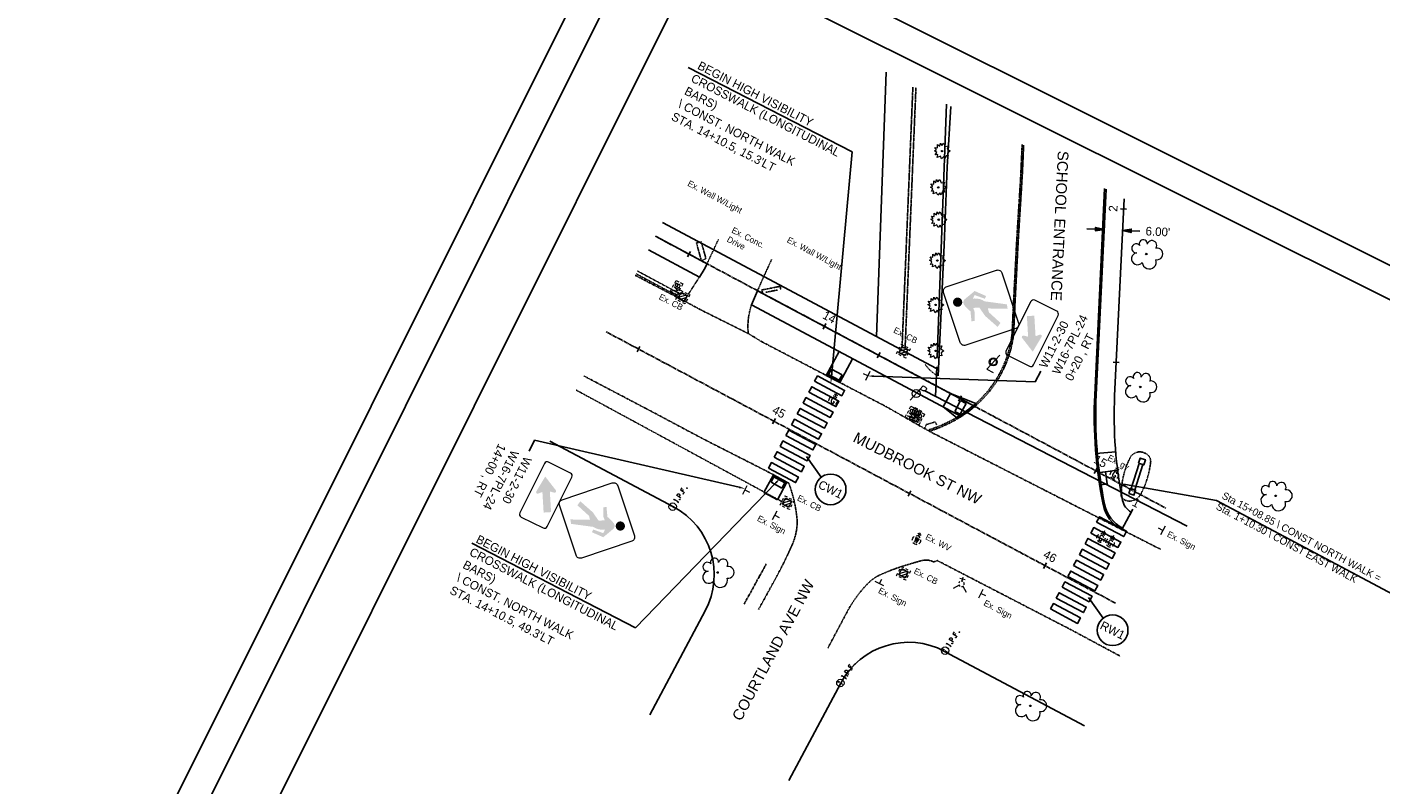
# Model space of a CAD drawing. Header units: feet. Extents: x 2248442 to 2250114, y 437700 to 439537.
# Tile 3 of 10: x 2248442 to 2248883, y 438667 to 438914. Entities that reach past the tile are written whole.
import ezdxf
from ezdxf import colors
from ezdxf.entities.mleader import LeaderData, LeaderLine
from ezdxf.math import Vec2, Vec3

# ---------------------------------------------------------------- set-up
doc = ezdxf.new("R2010")
doc.units = ezdxf.units.FT
doc.header["$MEASUREMENT"] = 0
doc.header["$PDMODE"] = 3
for name, pattern in [('CL', [2, 0.3, -0.15, 1.4, -0.15]), ('fenceex', [0]), ('OhDOT_USTN1', [0.055, 0.014, -0.041]), ('OhDOT_USTN2', [0.11, 0.069, -0.041]), ('OhDOT_USTN3', [0.22, 0.165, -0.055]), ('OhDOT_USTN5', [0.11, 0.055, -0.055]), ('REDO_Drainage01', [1.6, 0.85, -0.75]), ('rowex', [0]), ('shrublt', [0]), ('stream', [1.4, 0.7, -0.1, 0.1, -0.1, 0.1, -0.1, 0.1, -0.1])]:
    doc.linetypes.add(name, pattern=pattern)
doc.layers.add('0_Mview', color=7, linetype='Continuous', plot=False)
for name, color, linetype in [('DR_X_Cells', 151, 'OhDOT_USTN2'), ('DR_X_Ditch', 133, 'stream'), ('DR_X_Storm_Sewer', 151, 'OhDOT_USTN5'), ('DV_X_Property_Line', 7, 'Continuous'), ('GE_P_CL', 7, 'CL'), ('GE_P_CL_Text', 7, 'Continuous'), ('LT_X_Foundation', 7, 'OhDOT_USTN1'), ('LT_X_Poles', 2, 'Continuous'), ('PF_P_Text', 7, 'Continuous'), ('PM_P_Crosswalk', 7, 'Continuous'), ('PV_P_Curb', 120, 'Continuous'), ('PV_P_EOP', 7, 'Continuous'), ('PV_P_Walk', 231, 'Continuous'), ('PV_X_Curb', 120, 'OhDOT_USTN1'), ('PV_X_Driveway', 7, 'OhDOT_USTN5'), ('PV_X_EOP', 7, 'OhDOT_USTN3'), ('PV_X_Text', 7, 'Continuous'), ('RD_X_Cells', 7, 'Continuous'), ('RD_X_Fence', 230, 'fenceex'), ('RD_X_Wall', 120, 'OhDOT_USTN1'), ('RW_X_Fee_RW', 6, 'rowex'), ('SH_Border', 7, 'Continuous'), ('SN_P_Signs', 120, 'Continuous'), ('SN_X_Private', 40, 'Continuous'), ('SN_X_Public', 3, 'Continuous'), ('SV_X_Mon_Cells_Found', 7, 'Continuous'), ('TX_P_20', 7, 'Continuous'), ('TX_X_20', 7, 'Continuous'), ('UT_X_Electric_Cells', 1, 'Continuous'), ('UT_X_Gas_Cells', 2, 'Continuous'), ('UT_X_Water_Cells', 133, 'Continuous'), ('VG_X_Cells', 3, 'Continuous'), ('VG_X_Flower_Bed', 3, 'OhDOT_USTN1'), ('VG_X_Shrub_Line_Lt', 3, 'shrublt')]:
    doc.layers.add(name, color=color, linetype=linetype)
doc.styles.add('OHDOTSymbols', font='arial.ttf')
doc.styles.add('Slanted-Normal', font='font31.shx', dxfattribs={"height": 0.14})
doc.styles.get("Standard").update_dxf_attribs({"font": 'arial.ttf'})
doc.styles.add('Straight-Normal', font='font30.shx', dxfattribs={"height": 0.14})
doc.dimstyles.new('Dec-2  Slanted', dxfattribs={"dimtxt": 0.14, "dimasz": 0.14, "dimexe": 0.07, "dimexo": 0.07, "dimgap": 0.07, "dimtad": 1, "dimzin": 3, "dimdsep": 46, "dimtxsty": 'Slanted-Normal', "dimblk": 'Dim1', "dimcen": 0, "dimclrd": 95, "dimclre": 95, "dimclrt": 7, "dimazin": 3, "dimtfac": 1, "dimtix": 1, "dimtofl": 0, "dimtmove": 1, "dimatfit": 3, "dimldrblk": 'Dim1', "dimfxl": 1, "dimtolj": 1, "dimtzin": 0, "dimlwd": -1, "dimlwe": -1, "dimarcsym": 0})

# ---------------------------------------------------------------- blocks, each defined once
blk = doc.blocks.new('SHRUB')
at = {"layer": 'VG_X_Cells', "color": 3, "linetype": 'Continuous', "lineweight": 0, "flags": 128}
blk.add_lwpolyline([(-0.004, 0.09), (0.026, 0.127), (0.047, 0.075), (0.101, 0.084), (0.084, 0.033), (0.132, 0.003), (0.089, -0.034), (0.101, -0.079), (0.064, -0.076), (0.047, -0.121), (0.026, -0.087), (-0.008, -0.128), (-0.029, -0.083), (-0.08, -0.105), (-0.071, -0.058), (-0.111, -0.062), (-0.088, -0.022), (-0.126, 0.006), (-0.089, 0.019), (-0.119, 0.059), (-0.073, 0.054), (-0.074, 0.106), (-0.037, 0.077), (-0.026, 0.127), (-0.004, 0.09)], dxfattribs=at)
at = {"layer": 'VG_X_Cells', "color": 3, "linetype": 'Continuous', "lineweight": 0}
blk.add_circle((0, 0), 0.0115, dxfattribs=at)
blk = doc.blocks.new('TREE')
at = {"layer": 'VG_X_Cells', "color": 3, "linetype": 'Continuous', "lineweight": 0}
blk.add_circle((0, 0), 0.012, dxfattribs=at)
for centre, radius, start, end in [((-0.049, 0.168), 0.0658, 354.0047, 205.9741), ((-0.143, -0.077), 0.0987, 96.1722, 320.5737), ((-0.165, 0.093), 0.0735, 39.0625, 279.5412), ((0.091, 0.141), 0.0776, 323.83, 165.0376), ((0.173, 0.002), 0.0957, 259.1453, 101.4596), ((0.047, -0.13), 0.114, 184.9476, 19.4572)]:
    blk.add_arc(centre, radius, start, end, dxfattribs=at)
blk = doc.blocks.new('CB22B-X')
at = {"layer": 'Defpoints', "color": 20, "linetype": 'REDO_Drainage01', "lineweight": 0}
blk.add_lwpolyline([(-1, 1), (1, 1), (1, -1), (-1, -1), (-1, 1)], close=True, dxfattribs=at)
at = {"layer": 'DR_X_Cells', "color": 151, "linetype": 'Continuous', "lineweight": 0}
for p, q in [((-1.15, -0.61), (0.61, 1.15)), ((-1.15, 0.52), (-0.52, 1.15)), ((-0.55, -1.15), (1.15, 0.55)), ((0.58, -1.15), (1.15, -0.58))]:
    blk.add_line(p, q, dxfattribs=at)
at = {"layer": 'DR_X_Cells', "color": 151, "linetype": 'REDO_Drainage01', "lineweight": 0}
blk.add_lwpolyline([(-1.67, 1.67), (1.67, 1.67), (1.67, -1.67), (-1.67, -1.67), (-1.67, 1.67)], close=True, dxfattribs=at)
at = {"layer": 'DR_X_Cells', "color": 151, "linetype": 'Continuous', "lineweight": 0, "flags": 128}
blk.add_lwpolyline([(-1.15, 1.15), (1.15, 1.15), (1.15, -1.15), (-1.15, -1.15), (-1.15, 1.15)], close=True, dxfattribs=at)
blk = doc.blocks.new('MB')
at = {"layer": 'RD_X_Cells', "color": 230, "linetype": 'Continuous', "lineweight": 0}
for p, q in [((-0.026, 0.061), (0.025, 0.061)), ((-0.026, -0.061), (0.025, -0.061))]:
    blk.add_line(p, q, dxfattribs=at)
at = {"layer": 'RD_X_Cells', "color": 230, "linetype": 'Continuous', "lineweight": 0, "flags": 128}
for points in [[(-0.1, 0.013), (-0.1, 0.061), (-0.051, 0.061)], [(-0.065, -0.04), (-0.065, 0.04), (-0.036, -0.04), (-0.008, 0.04), (-0.008, -0.04)], [(0.051, 0.003), (0.054, 0.007), (0.056, 0.009), (0.057, 0.01), (0.058, 0.012), (0.059, 0.014), (0.06, 0.016), (0.061, 0.02), (0.061, 0.022), (0.061, 0.025), (0.061, 0.029), (0.059, 0.032), (0.057, 0.034), (0.054, 0.037), (0.052, 0.038), (0.05, 0.039), (0.047, 0.04), (0.016, 0.04), (0.016, -0.04), (0.051, -0.04), (0.055, -0.037), (0.059, -0.034), (0.062, -0.029), (0.064, -0.024), (0.065, -0.018), (0.065, -0.014), (0.064, -0.01), (0.061, -0.005), (0.058, -0.001), (0.051, 0.003), (0.016, 0.003)], [(0.05, 0.061), (0.1, 0.061), (0.1, 0.013)], [(-0.051, -0.061), (-0.1, -0.061), (-0.1, -0.013)], [(0.1, -0.013), (0.1, -0.061), (0.05, -0.061)]]:
    blk.add_lwpolyline(points, dxfattribs=at)
blk = doc.blocks.new('PP')
at = {"layer": 'UT_X_Electric_Cells', "color": 1, "linetype": 'Continuous', "lineweight": 0}
for p, q in [((0.043, 0.16), (-0.037, -0.14)), ((0.026, 0.096), (0.085, 0.096)), ((0.043, 0.16), (0.085, 0.16))]:
    blk.add_line(p, q, dxfattribs=at)
blk.add_circle((0, 0), 0.065, dxfattribs=at)
at = {"layer": 'UT_X_Electric_Cells', "color": 1, "linetype": 'Continuous', "lineweight": 0, "extrusion": (0, 0, -1)}
blk.add_arc((-0.086, 0.128), 0.0319, 88.8767, 271.1233, dxfattribs=at)
blk = doc.blocks.new('SGN1P')
at = {"layer": 'SN_X_Public', "color": 3, "linetype": 'Continuous', "lineweight": 0}
for p, q in [((0, 0), (-0.08, 0)), ((0, 0.08), (0, -0.08))]:
    blk.add_line(p, q, dxfattribs=at)
blk = doc.blocks.new('WGV')
at = {"layer": 'UT_X_Water_Cells', "color": 133, "linetype": 'Continuous', "lineweight": 0}
for p, q in [((0.032, 0.102), (-0.032, 0.102)), ((0, 0.07), (0, 0.134))]:
    blk.add_line(p, q, dxfattribs=at)
at = {"layer": 'UT_X_Water_Cells', "color": 133, "linetype": 'Continuous', "lineweight": 0, "flags": 128}
blk.add_lwpolyline([(-0.032, 0.041), (-0.016, -0.045), (0, 0.041), (0.016, -0.045), (0.032, 0.041)], dxfattribs=at)
at = {"layer": 'UT_X_Water_Cells', "color": 133, "linetype": 'Continuous', "lineweight": 0, "extrusion": (0, 0, -1)}
blk.add_arc((0, 0), 0.07, 330.0184, 29.9816, dxfattribs=at)
at = {"layer": 'UT_X_Water_Cells', "color": 133, "linetype": 'Continuous', "lineweight": 0}
for start, end in [(60.0184, 120.0157), (330.0184, 29.9816), (239.9843, 299.9816)]:
    blk.add_arc((0, 0), 0.07, start, end, dxfattribs=at)
blk = doc.blocks.new('GV')
at = {"layer": 'UT_X_Gas_Cells', "color": 2, "linetype": 'Continuous', "lineweight": 0}
for p, q in [((0.032, 0.102), (-0.032, 0.102)), ((0, 0.07), (0, 0.134))]:
    blk.add_line(p, q, dxfattribs=at)
at = {"layer": 'UT_X_Gas_Cells', "color": 2, "linetype": 'Continuous', "lineweight": 0, "flags": 128}
blk.add_lwpolyline([(0.027, 0.027), (0.026, 0.031), (0.024, 0.034), (0.02, 0.038), (0.015, 0.042), (0.012, 0.044), (0.009, 0.044), (0.005, 0.045), (-0.004, 0.045), (-0.007, 0.044), (-0.01, 0.044), (-0.012, 0.042), (-0.018, 0.038), (-0.022, 0.033), (-0.024, 0.027), (-0.025, 0.019), (-0.027, 0.008), (-0.027, -0.007), (-0.026, -0.019), (-0.023, -0.028), (-0.019, -0.036), (-0.015, -0.039), (-0.011, -0.042), (-0.003, -0.045), (0.005, -0.045), (0.012, -0.044), (0.015, -0.042), (0.018, -0.041), (0.021, -0.038), (0.024, -0.034), (0.027, -0.027), (0.027, -0.01), (0.012, -0.01)], dxfattribs=at)
at = {"layer": 'UT_X_Gas_Cells', "color": 2, "linetype": 'Continuous', "lineweight": 0, "extrusion": (0, 0, -1)}
blk.add_arc((0, 0), 0.07, 330.0184, 29.9816, dxfattribs=at)
at = {"layer": 'UT_X_Gas_Cells', "color": 2, "linetype": 'Continuous', "lineweight": 0}
for start, end in [(60.0184, 120.0157), (330.0184, 29.9816), (239.9843, 299.9816)]:
    blk.add_arc((0, 0), 0.07, start, end, dxfattribs=at)
blk = doc.blocks.new('FH')
at = {"layer": 'UT_X_Water_Cells', "color": 133, "linetype": 'Continuous', "lineweight": 0}
for p, q in [((0.06, 0.103), (-0.06, 0.103)), ((0, 0.06), (0, 0.146)), ((-0.042, -0.042), (-0.146, -0.146)), ((0.042, -0.042), (0.146, -0.146))]:
    blk.add_line(p, q, dxfattribs=at)
for start, end in [(140.021, 184.0629), (68.1395, 112.038), (356.0165, 39.9889), (211.8788, 255.8479), (283.8239, 329.9097)]:
    blk.add_arc((0, 0), 0.06, start, end, dxfattribs=at)
blk = doc.blocks.new('LPOLE')
at = {"layer": 'LT_X_Poles', "color": 2, "linetype": 'Continuous', "lineweight": 0, "flags": 128}
blk.add_lwpolyline([(0.039, 0.148), (-0.039, -0.152), (0.079, -0.152)], dxfattribs=at)
at = {"layer": 'LT_X_Poles', "color": 2, "linetype": 'Continuous', "lineweight": 0}
blk.add_circle((0, 0), 0.065, dxfattribs=at)
blk = doc.blocks.new('IPID')
at = {"layer": 'SV_X_Mon_Cells_Found', "color": 2, "linetype": 'Continuous', "lineweight": 0}
blk.add_line((0, 0.006), (0, -0.038), dxfattribs=at)
at = {"layer": 'SV_X_Mon_Cells_Found', "color": 2, "linetype": 'Continuous', "lineweight": 0, "flags": 128}
for points in [[(0.102, 0.04), (0.119, 0.04)], [(0.11, -0.04), (0.11, 0.04)], [(0.189, -0.04), (0.189, 0.04), (0.215, 0.04), (0.218, 0.039), (0.222, 0.038), (0.223, 0.037), (0.225, 0.036), (0.227, 0.032), (0.229, 0.029), (0.23, 0.024), (0.23, 0.017), (0.229, 0.014), (0.228, 0.01), (0.226, 0.006), (0.224, 0.004), (0.222, 0.003), (0.219, 0.002), (0.215, 0.001), (0.189, 0.001)], [(0.339, 0.04), (0.301, 0.04), (0.301, -0.04)], [(0.301, 0.001), (0.328, 0.001)], [(0.102, -0.04), (0.119, -0.04)], [(0.158, -0.029), (0.161, -0.029), (0.163, -0.031), (0.164, -0.033), (0.164, -0.036), (0.163, -0.039), (0.161, -0.04), (0.158, -0.04), (0.157, -0.039), (0.155, -0.036), (0.155, -0.033), (0.157, -0.031), (0.158, -0.029)], [(0.271, -0.029), (0.273, -0.029), (0.275, -0.031), (0.277, -0.033), (0.277, -0.036), (0.275, -0.039), (0.273, -0.04), (0.271, -0.04), (0.269, -0.039), (0.267, -0.036), (0.267, -0.033), (0.269, -0.031), (0.271, -0.029)], [(0.378, -0.029), (0.381, -0.029), (0.383, -0.031), (0.384, -0.033), (0.384, -0.036), (0.383, -0.039), (0.381, -0.04), (0.378, -0.04), (0.377, -0.039), (0.375, -0.036), (0.375, -0.033), (0.377, -0.031), (0.378, -0.029)]]:
    blk.add_lwpolyline(points, dxfattribs=at)
at = {"layer": 'SV_X_Mon_Cells_Found', "color": 2, "linetype": 'Continuous', "lineweight": 0}
for centre, radius in [((0, 0), 0.06), ((0, 0.033), 0.008)]:
    blk.add_circle(centre, radius, dxfattribs=at)
blk = doc.blocks.new('Dim1')
h = blk.add_hatch(color=4)
h.dxf.hatch_style = 1
h.paths.add_polyline_path([(0, 0), (-1, -0.2), (-1, 0.2)])
at = {"color": 4}
blk.add_lwpolyline([(0, 0), (-1, -0.2), (-1, 0.2), (0, 0)], dxfattribs=at)
blk = doc.blocks.new('*D970')
at = {"layer": '0_Mview', "color": 95, "linetype": 'Continuous', "transparency": 16777216}
for p, q in [((2248789.67, 438848.15), (2248786.87, 438848.29)), ((2248792.44, 438847.48), (2248792.53, 438849.42)), ((2248798.43, 438847.1), (2248798.52, 438849.13)), ((2248801.25, 438847.6), (2248804.05, 438847.47))]:
    blk.add_line(p, q, dxfattribs=at)
at = {"layer": 'Defpoints', "color": 0, "transparency": 16777216}
for p in [(2248792.46, 438848.02), (2248792.37, 438846.08, -1083.62), (2248798.36, 438845.71, -1083.62)]:
    blk.add_point(p, dxfattribs=at)
at = {"layer": '0_Mview', "color": 95, "transparency": 16777216, "xscale": 2.8, "yscale": 2.8, "zscale": 2.8}
for p, rotation in [((2248792.46, 438848.02), 357.2678230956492), ((2248798.46, 438847.73), 177.2678230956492)]:
    blk.add_blockref('Dim1', p, dxfattribs=dict(at, rotation=rotation))
at = {"layer": '0_Mview', "color": 7, "transparency": 16777216, "insert": (2248809.96, 438847.32), "char_height": 2.8, "attachment_point": 5, "rotation": 357.2678, "style": 'Slanted-Normal'}
blk.add_mtext("\\A1;6.00'", dxfattribs=at)
blk = doc.blocks.new('W11-2')
at = {"layer": 'SN_P_Signs', "linetype": 'Continuous', "lineweight": 0}
h = blk.add_hatch(color=7, dxfattribs=at)
edge = h.paths.add_edge_path()
edge.add_arc((-0.09, 1.06), 0.0758, 0, 360)
blk.add_hatch(color=7, dxfattribs=at).paths.add_polyline_path([(-0.08, 0.284), (-0.159, 0.298), (-0.09, 0.559), (-0.01, 0.705), (-0.06, 0.792), (-0.1, 0.748), (-0.238, 0.676), (-0.268, 0.719), (-0.129, 0.806), (-0.129, 0.806, -0.080856), (-0.078, 0.953, -0.297404), (0, 0.981), (-0.001, 0.981), (0.197, 0.893), (0.207, 0.69), (0.158, 0.69), (0.138, 0.864), (0.073, 0.864), (0.073, 0.864, -0.18629), (0.118, 0.666), (0.118, 0.676), (0.237, 0.327), (0.178, 0.284), (0.039, 0.574), (-0.01, 0.53)])
at = {"layer": 'SN_P_Signs', "color": 7, "linetype": 'Continuous', "lineweight": 13, "flags": 128}
blk.add_lwpolyline([(0.049, 1.336), (0.658, 0.728, -0.414214), (0.658, 0.629), (0.049, 0.021, -0.414214), (-0.049, 0.021), (-0.658, 0.629, -0.414214), (-0.658, 0.728), (-0.049, 1.336, -0.414214), (0.049, 1.336)], format="xyb", close=True, dxfattribs=at)
blk = doc.blocks.new('W16-7PL')
at = {"layer": 'SN_P_Signs', "linetype": 'Continuous', "lineweight": 0}
blk.add_hatch(color=7, dxfattribs=at).paths.add_polyline_path([(0.017, 0.085), (-0.264, 0.106), (-0.142, 0.36, -0.714192), (-0.096, 0.355), (-0.096, 0.355), (-0.08, 0.282), (0.211, 0.45), (0.272, 0.345), (-0.019, 0.177), (0.036, 0.127), (0.036, 0.127, -0.714192), (0.017, 0.085)])
at = {"layer": 'SN_P_Signs', "color": 7, "linetype": 'Continuous', "lineweight": 13, "flags": 128}
blk.add_lwpolyline([(0.45, 0.5), (-0.45, 0.5), (-0.45, 0.5, 0.414214), (-0.5, 0.45), (-0.5, 0.45), (-0.5, 0.05), (-0.5, 0.05, 0.414214), (-0.45, 0), (-0.45, 0), (0.45, 0), (0.45, 0, 0.414214), (0.5, 0.05), (0.5, 0.05), (0.5, 0.45), (0.5, 0.45, 0.414214), (0.45, 0.5)], format="xyb", close=True, dxfattribs=at)

msp = doc.modelspace()

# ---------------------------------------------------------------- linework, layer by layer
at = {"layer": 'DR_X_Ditch', "elevation": 1088.666}
msp.add_lwpolyline([(2248675.24, 438726.09), (2248680.282, 438735.261), (2248682.451, 438739.137)], dxfattribs=at)
at = {"layer": 'DR_X_Storm_Sewer'}
for p, q in [((2248726.658, 438809.756, 1090.883), (2248730.181, 438894.4, 1090.883)), ((2248727.639, 438809.276, 1090.883), (2248731.18, 438894.358, 1090.883)), ((2248640.056, 438833.6, 1092.438), (2248654.131, 438826.062, 1092.438)), ((2248640.514, 438834.489, 1092.438), (2248654.596, 438826.947, 1092.438)), ((2248620.545, 438795.741, 1094.188), (2248688.118, 438759.12, 1094.188))]:
    msp.add_line(p, q, dxfattribs=at)
at = {"layer": 'DV_X_Property_Line'}
for p, q in [((2248721.496, 438899.27, 1083.62), (2248718.283, 438813.176, 1083.62)), ((2248741.12, 438888.819, 1083.62), (2248738.045, 438806.423, 1083.62)), ((2248737.927, 438803.271, 1083.62), (2248737.57, 438793.706, 1083.62))]:
    msp.add_line(p, q, dxfattribs=at)
at = {"layer": 'GE_P_CL'}
msp.add_line((2248646.353, 438845.818, 1083.62), (2248812.615, 438757.275, 1083.62), dxfattribs=at)
msp.add_lwpolyline([(2248630.318, 438814.703), (2248796.164, 438726.383)], dxfattribs=at)
at = {"layer": 'GE_P_CL_Text'}
for p, q in [((2248799.787, 438854.663), (2248797.79, 438854.758)), ((2248656.81, 438839.116, 1083.62), (2248657.75, 438840.881, 1083.62)), ((2248700.942, 438815.613, 1083.62), (2248701.882, 438817.379, 1083.62)), ((2248640.358, 438808.223, 1083.62), (2248641.299, 438809.989, 1083.62)), ((2248718.595, 438806.212, 1083.62), (2248719.535, 438807.978, 1083.62)), ((2248795.406, 438804.815), (2248797.404, 438804.719)), ((2248745.074, 438792.111, 1083.62), (2248746.014, 438793.876, 1083.62)), ((2248684.491, 438784.721, 1083.62), (2248685.431, 438786.486, 1083.62)), ((2248789.206, 438768.609, 1083.62), (2248790.146, 438770.374, 1083.62)), ((2248728.623, 438761.219, 1083.62), (2248729.563, 438762.984, 1083.62)), ((2248800.825, 438755.17), (2248801.765, 438756.935)), ((2248772.755, 438737.716, 1083.62), (2248773.695, 438739.482, 1083.62))]:
    msp.add_line(p, q, dxfattribs=at)
for centre in [(2248703.395, 438763.425, 2179.855), (2248795.23, 438717.562, 2179.855)]:
    msp.add_circle(centre, 5, dxfattribs=at)
at = {"layer": 'LT_X_Foundation'}
for start, end in [(64.29324, 197.43854), (197.43854, 64.29324)]:
    msp.add_arc((2248756.373, 438804.911, 1092.221), 1.076, start, end, dxfattribs=at)
at = {"layer": 'PF_P_Text'}
for p, q in [((2248695.501, 438774.104, 2179.855), (2248700.349, 438767.39, 2179.855)), ((2248787.335, 438728.241, 2179.855), (2248792.183, 438721.527, 2179.855))]:
    msp.add_line(p, q, dxfattribs=at)
at = {"layer": 'PM_P_Crosswalk', "elevation": 1083.62}
for points in [[(2248698.191, 438798.602), (2248707.018, 438793.901), (2248707.958, 438795.667), (2248699.131, 438800.367)], [(2248696.311, 438795.071), (2248705.138, 438790.371), (2248706.078, 438792.136), (2248697.251, 438796.837)], [(2248694.431, 438791.541), (2248703.257, 438786.84), (2248704.198, 438788.606), (2248695.371, 438793.306)], [(2248690.671, 438784.48), (2248699.497, 438779.779), (2248700.437, 438781.544), (2248691.611, 438786.245)], [(2248692.551, 438788.01), (2248701.377, 438783.31), (2248702.317, 438785.075), (2248693.491, 438789.775)], [(2248688.79, 438780.949), (2248697.617, 438776.249), (2248698.557, 438778.014), (2248689.731, 438782.714)], [(2248686.91, 438777.418), (2248695.737, 438772.718), (2248696.677, 438774.483), (2248687.85, 438779.184)], [(2248685.03, 438773.888), (2248693.856, 438769.187), (2248694.797, 438770.953), (2248685.97, 438775.653)], [(2248683.15, 438770.357), (2248691.976, 438765.657), (2248692.916, 438767.422), (2248684.09, 438772.123)], [(2248788.146, 438749.208), (2248796.972, 438744.508), (2248797.912, 438746.273), (2248789.086, 438750.973)], [(2248790.026, 438752.739), (2248798.852, 438748.038), (2248799.792, 438749.804), (2248790.966, 438754.504)], [(2248786.266, 438745.678), (2248795.092, 438740.977), (2248796.032, 438742.742), (2248787.206, 438747.443)], [(2248784.385, 438742.147), (2248793.212, 438737.447), (2248794.152, 438739.212), (2248785.325, 438743.912)], [(2248782.505, 438738.616), (2248791.332, 438733.916), (2248792.272, 438735.681), (2248783.445, 438740.382)], [(2248778.745, 438731.555), (2248787.571, 438726.855), (2248788.511, 438728.62), (2248779.685, 438733.321)], [(2248780.625, 438735.086), (2248789.451, 438730.385), (2248790.391, 438732.151), (2248781.565, 438736.851)], [(2248776.865, 438728.025), (2248785.691, 438723.324), (2248786.631, 438725.09), (2248777.805, 438729.79)], [(2248774.984, 438724.494), (2248783.811, 438719.794), (2248784.751, 438721.559), (2248775.924, 438726.26)]]:
    msp.add_lwpolyline(points, close=True, dxfattribs=at)
at = {"layer": 'PV_P_Curb'}
msp.add_line((2248789.895, 438794.211), (2248793.089, 438861.144), dxfattribs=at)
at = {"layer": 'PV_P_Curb', "elevation": 1083.62}
for points in [[(2248701.973, 438800.529), (2248706.406, 438798.217)], [(2248702.204, 438800.972), (2248706.638, 438798.66)], [(2248684.507, 438767.738), (2248688.904, 438765.359)], [(2248684.744, 438768.178), (2248689.142, 438765.799)]]:
    msp.add_lwpolyline(points, dxfattribs=at)
at = {"layer": 'PV_P_Curb'}
for points in [[(2248750.648, 438791.409), (2248750.98, 438791.035)], [(2248744.379, 438786.817), (2248744.635, 438786.387)]]:
    msp.add_lwpolyline(points, dxfattribs=at)
for centre, radius, start, end in [((2248723.354, 438822.094), 41.067, 300.7936, 311.65187), ((2248934.23, 438787.323), 144.5, 177.26782, 191.45614), ((2248803.88, 438760.907), 11.5, 191.45614, 241.96266)]:
    msp.add_arc(centre, radius, start, end, dxfattribs=at)
at = {"layer": 'PV_P_EOP'}
msp.add_line((2248789.395, 438794.235), (2248792.601, 438861.404), dxfattribs=at)
for centre, radius, start, end in [((2248723.354, 438822.094, 1083.62), 41.567, 300.7936, 311.65187), ((2248934.23, 438787.323), 145, 177.26782, 191.45614), ((2248803.88, 438760.907), 12, 191.45614, 241.96266)]:
    msp.add_arc(centre, radius, start, end, dxfattribs=at)
at = {"layer": 'PV_P_Walk'}
for p, q in [((2248646.353, 438845.818), (2248663.14, 438836.878)), ((2248644.062, 438841.373), (2248660.661, 438832.533)), ((2248660.661, 438832.533, 1083.62), (2248662.25, 438834.981, 1083.62)), ((2248662.25, 438834.981, 1083.62), (2248663.145, 438836.89, 1083.62)), ((2248677.652, 438823.484, 1083.62), (2248679.611, 438828.106, 1083.62)), ((2248679.611, 438828.106, 1083.62), (2248750.313, 438790.454, 1083.62)), ((2248677.652, 438823.484), (2248745.872, 438787.154)), ((2248701.973, 438800.529, 1083.62), (2248706.123, 438808.322, 1083.62)), ((2248706.406, 438798.217, 1083.62), (2248710.536, 438805.972, 1083.62)), ((2248702.695, 438800.822, 1116.826), (2248703.636, 438802.588, 1083.62)), ((2248702.695, 438800.822, 1083.62), (2248706.226, 438798.942, 1083.62)), ((2248703.636, 438802.588, 1083.62), (2248707.166, 438800.708, 1083.62)), ((2248706.226, 438798.942, 1116.826), (2248707.166, 438800.708, 1083.62)), ((2248740.07, 438790.244), (2248742.42, 438794.657, 1083.62)), ((2248743.835, 438788.805), (2248745.716, 438792.336)), ((2248745.601, 438787.865), (2248747.481, 438791.396)), ((2248745.716, 438792.336), (2248747.481, 438791.396)), ((2248743.835, 438788.805), (2248745.601, 438787.865)), ((2248681.681, 438762.425, 1083.62), (2248684.744, 438768.178, 1083.62)), ((2248684.002, 438765.721, 1083.62), (2248684.942, 438767.486, 1083.62)), ((2248684.002, 438765.721, 1083.62), (2248687.533, 438763.84, 1083.62)), ((2248684.942, 438767.486, 1083.62), (2248688.473, 438765.606, 1083.62)), ((2248686.094, 438760.075, 1083.62), (2248689.142, 438765.799, 1083.62)), ((2248687.533, 438763.84, 1083.62), (2248688.473, 438765.606, 1083.62)), ((2248681.681, 438762.425, 1083.62), (2248686.094, 438760.075, 1083.62)), ((2248801.295, 438756.052), (2248798.239, 438750.315))]:
    msp.add_line(p, q, dxfattribs=at)
msp.add_lwpolyline([(2248798.947, 438858.024), (2248795.888, 438793.925, 0.0619874), (2248798.49, 438759.814, 0.2240145), (2248801.295, 438756.052)], format="xyb", dxfattribs=at)
for points in [[(2248750.648, 438791.409), (2248742.42, 438794.657)], [(2248744.379, 438786.817), (2248740.07, 438790.244)]]:
    msp.add_lwpolyline(points, dxfattribs=at)
at = {"layer": 'PV_P_Walk', "elevation": 1087.653}
for points in [[(2248796.222, 438775.657), (2248789.746, 438775.11)], [(2248790.41, 438768.864), (2248796.857, 438769.692)]]:
    msp.add_lwpolyline(points, dxfattribs=at)
msp.add_lwpolyline([(2248791.482, 438764.945), (2248793.462, 438765.223), (2248792.905, 438769.184), (2248790.924, 438768.906)], close=True, dxfattribs=at)
at = {"layer": 'PV_X_Curb', "elevation": 1087.524}
msp.add_lwpolyline([(2248765.76, 438875.697), (2248765.321, 438865.844), (2248763.999, 438844.602), (2248762.888, 438822.87), (2248762.49, 438814.083)], dxfattribs=at)
at = {"layer": 'PV_X_Curb'}
for centre, radius, start, end in [((2248727.206, 438818.082, 1091.008), 35.508, 311.96916, 353.5873), ((2248723.354, 438822.094, 1091.122), 41.067, 287.02023, 312.21864)]:
    msp.add_arc(centre, radius, start, end, dxfattribs=at)
at = {"layer": 'PV_X_Driveway', "elevation": 1092.029, "flags": 128}
msp.add_lwpolyline([(2248666.918, 438844.929), (2248662.25, 438834.981), (2248655.643, 438824.802)], dxfattribs=at)
at = {"layer": 'PV_X_Driveway', "elevation": 1091.991}
msp.add_lwpolyline([(2248677.549, 438823.239), (2248680.862, 438831.058), (2248684.198, 438838.307)], dxfattribs=at)
at = {"layer": 'PV_X_Driveway'}
msp.add_arc((2248698.419, 438816.4, 1087.653), 21.963, 161.8549, 185.78064, dxfattribs=at)
at = {"layer": 'PV_X_EOP'}
for points, elevation in [([(2248766.249, 438875.437), (2248765.82, 438865.817), (2248764.498, 438844.574), (2248763.387, 438822.845), (2248762.989, 438814.061)], 1087.524), ([(2248735.522, 438782.347), (2248721.54, 438790.327), (2248701.264, 438800.898), (2248680.829, 438811.57), (2248676.742, 438814.07), (2248661.114, 438821.864), (2248655.643, 438824.802), (2248639.794, 438833.092)], 1091.129), ([(2248810.811, 438743.933), (2248796.787, 438751.068), (2248735.522, 438782.347)], 1091.102), ([(2248795.379, 438752.111), (2248796.787, 438751.068)], 1090.914)]:
    msp.add_lwpolyline(points, dxfattribs=dict(at, elevation=elevation))
at = {"layer": 'PV_X_EOP', "elevation": 1090.2}
msp.add_lwpolyline([(2248679.94, 438724.366), (2248685.201, 438733.932, 0.0212249), (2248690.828, 438745.282, 0.0460584), (2248692.027, 438748.831, 0.0863857), (2248692.379, 438754.562, 0.0627572), (2248689.754, 438765.464), (2248683.363, 438768.958), (2248663.174, 438779.188), (2248643.543, 438789.594), (2248622.945, 438800.398)], format="xyb", dxfattribs=at)
at = {"layer": 'PV_X_EOP', "elevation": 1090.115, "flags": 128}
msp.add_lwpolyline([(2248702.466, 438711.692), (2248708.735, 438723.513, -0.0719688), (2248715.48, 438732.738, -0.0937263), (2248719.775, 438735.732, -0.0272584), (2248726.178, 438738.197, -0.0126945), (2248733.102, 438740.245, -0.1918928), (2248736.974, 438739.79), (2248738.128, 438740.253), (2248781.713, 438717.715), (2248797.73, 438709.12)], format="xyb", dxfattribs=at)
at = {"layer": 'PV_X_EOP'}
for centre, radius, start, end in [((2248727.206, 438818.082, 1091.008), 36.008, 311.96916, 353.5873), ((2248723.354, 438822.094, 1091.122), 41.567, 287.02023, 312.21864)]:
    msp.add_arc(centre, radius, start, end, dxfattribs=at)
at = {"layer": 'RD_X_Fence'}
msp.add_lwpolyline([(2248738.437, 438800.426), (2248739.226, 438816.758), (2248740.323, 438842.875), (2248741.319, 438868.338), (2248742.485, 438888.092)], dxfattribs=at)
at = {"layer": 'RD_X_Wall'}
for points, elevation in [([(2248661.283, 438843.846), (2248662.788, 438838.585), (2248661.315, 438837.819), (2248659.697, 438843.704), (2248661.34, 438843.984)], 1087.653), ([(2248680.975, 438828.334), (2248686.996, 438829.534)], 1091.826), ([(2248680.975, 438828.334), (2248681.4, 438827.154)], 1091.826), ([(2248682.309, 438827.581), (2248686.142, 438828.346)], 1091.826), ([(2248687.128, 438828.524), (2248686.996, 438829.534)], 1091.573)]:
    msp.add_lwpolyline(points, dxfattribs=dict(at, elevation=elevation))
msp.add_arc((2248660.585, 438840.545, 1091.604), 2.281, 105.70226, 105.84592, dxfattribs=at)
at = {"layer": 'RW_X_Fee_RW'}
for p, q in [((2248648.644, 438850.262, 1083.62), (2248737.907, 438802.726, 1083.62)), ((2248819.549, 438751.456, 1083.62), (2248734.094, 438795.497, 1083.62)), ((2248652.242, 438757.709, 1083.62), (2248611.991, 438779.144, 1083.62)), ((2248644.54, 438690.061, 1083.62), (2248662.557, 438723.892, 1083.62)), ((2248786.047, 438686.452, 1083.62), (2248740.506, 438710.705, 1083.62)), ((2248689.768, 438668.615, 1083.62), (2248706.689, 438700.39, 1083.62))]:
    msp.add_line(p, q, dxfattribs=at)
for centre, start, end in [((2248640.491, 438735.643, 1083.62), 331.96266, 61.96266), ((2248728.755, 438688.638, 1083.62), 61.96266, 151.96266)]:
    msp.add_arc(centre, 25, start, end, dxfattribs=at)
at = {"layer": 'SH_Border'}
for p, q in [((2248638.308, 438959.8, 2172.87), (2248441.72, 438566.159, 2172.87)), ((2249246.662, 438655.982, 2172.87), (2248638.308, 438959.8, 2172.87)), ((2248642.787, 438946.386, 2172.87), (2248455.134, 438570.638, 2172.87)), ((2249233.248, 438651.503, 2172.87), (2248642.787, 438946.386, 2172.87)), ((2248660.68, 438937.45, 2172.87), (2248473.027, 438561.702, 2172.87))]:
    msp.add_line(p, q, dxfattribs=at)
at = {"layer": 'SN_X_Private', "elevation": 1091.122}
for points in [[(2248803.682, 438771.949), (2248805.346, 438771.408), (2248805.888, 438773.072), (2248804.223, 438773.614)], [(2248800.472, 438762.081), (2248802.136, 438761.54), (2248802.677, 438763.204), (2248801.013, 438763.746)]]:
    msp.add_lwpolyline(points, close=True, dxfattribs=at)
for points in [[(2248801.251, 438763.668), (2248803.92, 438771.872)], [(2248802.44, 438763.282), (2248805.109, 438771.485)]]:
    msp.add_lwpolyline(points, dxfattribs=at)
at = {"layer": 'VG_X_Flower_Bed'}
for points, elevation in [([(2248734.185, 438783.553), (2248734.52, 438784.545), (2248736.847, 438785.192), (2248737.425, 438785.427), (2248737.998, 438784.291)], 1091.025), ([(2248804.447, 438773.494), (2248804.461, 438773.536)], 1091.122), ([(2248805.566, 438772.892), (2248805.65, 438773.15)], 1091.122)]:
    msp.add_lwpolyline(points, dxfattribs=dict(at, elevation=elevation))
for centre, radius, start, end in [((2248745.38, 438812.094, 1091.185), 13.771, 215.65012, 237.89998), ((2248824.414, 438761.749, 1090.676), 26.366, 151.95629, 181.60231), ((2248804.055, 438772.033, 1091.18), 3.596, 63.92172, 144.04509), ((2248804.771, 438772.548, 1090.841), 2.849, 358.4584, 72.33097), ((2248778.413, 438775.561, 1090.765), 29.368, 331.34823, 353.9623), ((2248800.704, 438762.798, 1090.952), 3.193, 214.03604, 289.16852), ((2248800.289, 438764.473, 1090.904), 4.914, 287.33537, 322.46063)]:
    msp.add_arc(centre, radius, start, end, dxfattribs=at)

# ---------------------------------------------------------------- block references
at = {"layer": 'GE_P_CL', "color": 1, "xscale": 20, "yscale": 20, "zscale": 20, "rotation": 331.9626624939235}
msp.add_blockref('LPOLE', (2248756.373, 438804.911, 1092.221), dxfattribs=at)
at = {"layer": 'LT_X_Foundation', "rotation": 332.9888311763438}
for p in [(2248655.25, 438826.03, 1091.866), (2248727.103, 438808.427, 1090.871), (2248689.224, 438759.089, 1090.883), (2248727.129, 438736.099, 1089.985)]:
    msp.add_blockref('CB22B-X', p, dxfattribs=at)
at = {"layer": 'LT_X_Foundation', "xscale": 15, "yscale": 15, "zscale": 15, "rotation": 345.3356852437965}
msp.add_blockref('FH', (2248745.994, 438732.688, 1090.608), dxfattribs=at)
at = {"layer": 'PM_P_Crosswalk'}
for name, p, xscale, yscale, zscale, rotation in [('W11-2', (2248764.521, 438816.495, 2172.87), 20.00000000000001, 20.00000000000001, 20.00000000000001, 63.46198068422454), ('W16-7PL', (2248773.467, 438812.027, 2172.87), 20.00000000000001, 20.00000000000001, 20.00000000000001, 63.4619806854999), ('W16-7PL', (2248606.194, 438763.827, 2172.87), 20, 20, 20, 243.4619806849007), ('W11-2', (2248615.14, 438759.359, 2172.87), 20.00000000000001, 20.00000000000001, 20.00000000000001, 243.4619806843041)]:
    msp.add_blockref(name, p, dxfattribs=dict(at, xscale=xscale, yscale=yscale, zscale=zscale, rotation=rotation))
at = {"layer": 'RD_X_Cells', "xscale": 20, "yscale": 20, "zscale": 20}
for name, p, rotation in [('MB', (2248653.239, 438829.116, 1092.126), 62.73461726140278), ('SGN1P', (2248715.471, 438800.345, 3261.222), 332.7346172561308), ('GV', (2248704.235, 438792.368, 1091.571), 332.7346172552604), ('PP', (2248731.258, 438794.63, 1090.937), 332.7346172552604), ('MB', (2248729.707, 438788.15, 1095.688), 62.73461726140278), ('MB', (2248730.946, 438787.716, 1095.7), 62.73461726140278), ('MB', (2248731.942, 438786.656, 1095.785), 62.73461726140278), ('GV', (2248795.87, 438768.273, 1091.462), 332.7346172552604), ('SGN1P', (2248675.5, 438763.277, 2172.87), 152.7346172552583), ('SGN1P', (2248685.236, 438755.037, 1090.392), 152.7346172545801), ('SGN1P', (2248811.551, 438750.056, 1091.007), 332.7346172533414), ('WGV', (2248731.396, 438746.917, 1091.221), 332.7346172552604), ('GV', (2248791.465, 438747.606, 1091.152), 332.7346172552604), ('GV', (2248794.445, 438746.098, 1091.146), 332.7346172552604), ('SGN1P', (2248719.331, 438732.744, 1090.37), 242.7346172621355), ('SGN1P', (2248752.369, 438729.568, 1091.065), 152.7346172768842)]:
    msp.add_blockref(name, p, dxfattribs=dict(at, rotation=rotation))
at = {"layer": 'TX_X_20', "xscale": 20, "yscale": 20, "zscale": 20, "rotation": 57.63605666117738}
for p in [(2248651.955, 438757.796, 1090.327), (2248740.667, 438710.928, 1089.394), (2248706.57, 438700.397, 1088.958)]:
    msp.add_blockref('IPID', p, dxfattribs=at)
at = {"layer": 'VG_X_Shrub_Line_Lt', "xscale": 20, "yscale": 20, "zscale": 20}
for name, p in [('SHRUB', (2248739.702, 438873.561)), ('SHRUB', (2248738.439, 438861.708)), ('SHRUB', (2248738.587, 438851.217)), ('TREE', (2248806.201, 438840.045, 1092.141)), ('SHRUB', (2248738.144, 438837.919)), ('SHRUB', (2248737.568, 438823.483)), ('SHRUB', (2248737.568, 438808.51)), ('TREE', (2248804.242, 438796.775, 1092.141)), ('TREE', (2248848.351, 438761.327, 1092.141)), ('TREE', (2248666.577, 438736.372, 1092.141)), ('TREE', (2248768.395, 438692.966, 1092.141))]:
    msp.add_blockref(name, p, dxfattribs=at)

# ---------------------------------------------------------------- texts
at = {"layer": 'GE_P_CL_Text', "style": 'Slanted-Normal'}
for s, insert, char_height, width, attachment_point, rotation in [("\\pxt13;BEGIN HIGH VISIBILITY CROSSWALK (LONGITUDINAL BARS)\\P\\ptz;\\\\ CONST. NORTH WALK\\PSTA. 14+10.5, 15.3'LT", (2248661.077, 438902.941, 2172.87), 2.8, 57.4825, 1, 332.73467), ('2', (2248796.791, 438854.806), 2.8, 30.81744, 8, 87.26782), ('14', (2248702.352, 438818.261, 1083.62), 2.8, 30.81744, 8, 331.96266), ('45', (2248685.901, 438787.369, 1083.62), 2.8, 30.81744, 8, 331.96266), ('15', (2248790.616, 438771.257, 1083.62), 2.8, 30.81744, 8, 331.96266), ('CW1', (2248703.395, 438763.425, 2179.855), 2.8, 57.4825, 5, 333.46198), ('1', (2248802.235, 438757.818), 2.8, 30.81744, 8, 331.96266), ('Sta 15+08.85 \\\\ CONST NORTH WALK =\\PSta. 1+10.30 \\\\ CONST EAST WALK', (2248831.665, 438762.744, 1083.62), 2.4, 87.36758, 1, 331.96266), ("BEGIN HIGH VISIBILITY CROSSWALK (LONGITUDINAL BARS)\\P\\\\ CONST. NORTH WALK\\PSTA. 14+10.5, 49.3'LT", (2248588.91, 438748.752, 2172.87), 2.8, 57.4825, 1, 332.73467), ('46', (2248774.165, 438740.364, 1083.62), 2.8, 30.81744, 8, 331.96266), ('RW1', (2248795.23, 438717.562, 2179.855), 2.8, 57.4825, 5, 333.46198)]:
    msp.add_mtext(s, dxfattribs=dict(at, insert=insert, char_height=char_height, width=width, attachment_point=attachment_point, rotation=rotation))
at = {"layer": 'PM_P_Crosswalk', "char_height": 2.8, "width": 124.98241, "attachment_point": 1, "style": 'Slanted-Normal'}
for s, insert, rotation in [('W11-2-30\\PW16-7PL-24\\P0+20 , RT', (2248771.199, 438803.879, 2172.87), 63.46198), ('W11-2-30\\PW16-7PL-24\\P14+00 , RT', (2248606.16, 438773.125, 2172.87), 243.46198)]:
    msp.add_mtext(s, dxfattribs=dict(at, insert=insert, rotation=rotation))
at = {"layer": 'PV_X_Text', "char_height": 2, "width": 725.59682, "attachment_point": 1, "style": 'Straight-Normal'}
for s, insert, rotation in [('Ex. Wall W/Light', (2248657.54, 438864.139, 1087.653), 331.96266), ('Ex. Conc.\\PDrive', (2248671.855, 438848.911, 1087.653), 332.73462), ('Ex. Wall W/Light', (2248689.899, 438845.746, 1087.653), 331.96266), ('Ex. CB', (2248648.177, 438827.199, 1087.653), 332.73462), ('Ex. CB', (2248724.553, 438816.376, 1087.653), 332.73462), ('Ex. gv', (2248794.273, 438774.819, 1087.653), 332.73462), ('Ex. CB', (2248693.205, 438761.74, 1087.653), 332.73462), ('Ex. Sign', (2248680.181, 438755.085, 1087.653), 332.73462), ('Ex. WV', (2248734.969, 438749.082, 1087.653), 332.73462), ('Ex. Sign', (2248813.665, 438749.955, 1087.653), 332.73462), ('Ex. CB', (2248731.184, 438737.956, 1087.653), 332.73462), ('Ex. Sign', (2248719.618, 438731.61, 1087.653), 332.73462), ('Ex. Sign', (2248753.912, 438727.558, 1087.653), 332.73462)]:
    msp.add_mtext(s, dxfattribs=dict(at, insert=insert, rotation=rotation))
at = {"layer": 'SH_Border', "char_height": 3.5, "attachment_point": 5, "style": 'OHDOTSymbols'}
for s, insert, rotation in [('SCHOOL ENTRANCE', (2248777.959, 438849.205, 1083.62), 267.26782), ('MUDBROOK ST NW', (2248731.628, 438770.279, 2172.87), 333.08602), ('COURTLAND AVE NW', (2248684.691, 438711.079, 1083.62), 61.96266)]:
    msp.add_mtext_dynamic_manual_height_columns(s, width=238.32752, gutter_width=20, heights=[46.234], dxfattribs=dict(at, insert=insert, rotation=rotation))

# ---------------------------------------------------------------- dimensions: what is measured, and where the dimension line sits
at = {"layer": '0_Mview'}
dim = msp.add_linear_dim(base=(2248792.463, 438848.02), p1=(2248798.359, 438845.706, -1083.62), p2=(2248792.371, 438846.085, -1083.62), angle=177.26782, dimstyle='Dec-2  Slanted', override={"dimpost": "'"}, dxfattribs=at)
dim.commit()
dim.dimension.update_dxf_attribs({"geometry": '*D970', "text_midpoint": (2248809.827, 438844.522), "dimtype": 160})

# ---------------------------------------------------------------- leaders
at = {"layer": 'TX_P_20'}
ml = msp.add_multileader_mtext('Standard', dxfattribs=at)
ml.set_content('', color=256)
ml.set_leader_properties()
ml.build(insert=Vec2(0, 0))
ml.multileader.update_dxf_attribs({"dogleg_length": 3, "arrow_head_size": 2, "scale": 20})
ctx = ml.context
ctx.base_point, ctx.scale, ctx.char_height, ctx.arrow_head_size, ctx.landing_gap_size, ctx.plane_origin, ctx.plane_x_axis, ctx.plane_y_axis = Vec3(2248653.831, 438902.44, 2172.87), 20, 3.6, 2, 1.8, Vec3(2248685.029, 438952.385, 2172.87), Vec3(0.8888946, -0.4581118), Vec3(0.4581118, 0.8888946)
ctx.text_align_type = 2
notes = []
notes.append((ctx, [(1, (1, 1, 0), (2248710.364, 438873.304, 2172.87), (-0.8888946, 0.4581118), 60, [(0, [(2248703.484, 438798.049, 2172.87)], 0, [])])]))
ctx.mtext.insert, ctx.mtext.text_direction, ctx.mtext.rotation, ctx.mtext.alignment, ctx.mtext.flow_direction = Vec3(2248656.255, 438903.216, 2172.87), Vec3(0.8888946, -0.4581118), -0.012694, 3, 5
ml = msp.add_multileader_mtext('Standard', dxfattribs=at)
ml.set_content('', color=256)
ml.set_leader_properties()
ml.build(insert=Vec2(0, 0))
ml.multileader.update_dxf_attribs({"dogleg_length": 0.2, "arrow_head_size": 2, "scale": 20})
ctx = ml.context
ctx.base_point, ctx.scale, ctx.char_height, ctx.arrow_head_size, ctx.landing_gap_size, ctx.plane_origin, ctx.plane_x_axis, ctx.plane_y_axis = Vec3(2248771.84, 438801.958, 3261.222), 20, 3.6, 2, 1.8, Vec3(2248669.49, 438834.303, 3261.222), Vec3(0.4581118, 0.8888946), Vec3(-0.8888946, 0.4581118)
notes.append((ctx, [(0, (1, 1, 0), (2248770.007, 438798.403, 3261.222), (0.4581118, 0.8888946), 4, [(0, [(2248715.471, 438800.345, 3261.222)], 0, [])])]))
ctx.mtext.insert, ctx.mtext.text_direction, ctx.mtext.rotation, ctx.mtext.flow_direction = Vec3(2248771.064, 438804.383, 3261.222), Vec3(0.4581118, 0.8888946), -4.725083, 5
ml = msp.add_multileader_mtext('Standard', dxfattribs=at)
ml.set_content('', color=256)
ml.set_leader_properties()
ml.build(insert=Vec2(0, 0))
ml.multileader.update_dxf_attribs({"dogleg_length": 0.2, "arrow_head_size": 2, "scale": 20})
ctx = ml.context
ctx.base_point, ctx.scale, ctx.char_height, ctx.arrow_head_size, ctx.landing_gap_size, ctx.plane_origin, ctx.plane_x_axis, ctx.plane_y_axis = Vec3(2248605.182, 438775.904, 3261.222), 20, 3.6, 2, 1.8, Vec3(2248696.151, 438734.573, 3261.222), Vec3(-0.4581118, -0.8888946), Vec3(0.8888946, -0.4581118)
notes.append((ctx, [(0, (1, 1, 0), (2248607.014, 438779.459, 3261.222), (-0.4581118, -0.8888946), 4, [(0, [(2248675.545, 438763.657, 3261.222)], 0, [])])]))
ctx.mtext.insert, ctx.mtext.text_direction, ctx.mtext.rotation, ctx.mtext.flow_direction = Vec3(2248605.957, 438773.479, 3261.222), Vec3(-0.4581118, -0.8888946), -1.5834904, 5
ml = msp.add_multileader_mtext('Standard', dxfattribs=at)
ml.set_content('', color=256)
ml.set_leader_properties()
ml.build(insert=Vec2(0, 0))
ml.multileader.update_dxf_attribs({"dogleg_length": 3, "arrow_head_size": 2, "scale": 20})
ctx = ml.context
ctx.base_point, ctx.scale, ctx.char_height, ctx.arrow_head_size, ctx.landing_gap_size, ctx.plane_origin, ctx.plane_x_axis, ctx.plane_y_axis = Vec3(2248583.364, 438747.536, 2172.87), 20, 3.6, 2, 1.8, Vec3(2248631.081, 438817.06, 2172.87), Vec3(0.8888946, -0.4581118), Vec3(0.4581118, 0.8888946)
ctx.text_align_type = 2
notes.append((ctx, [(1, (1, 1, 0), (2248639.898, 438718.4, 2172.87), (-0.8888946, 0.4581118), 60, [(0, [(2248686.943, 438766.989, 2172.87)], 0, [])])]))
ctx.mtext.insert, ctx.mtext.text_direction, ctx.mtext.rotation, ctx.mtext.alignment, ctx.mtext.flow_direction = Vec3(2248585.789, 438748.311, 2172.87), Vec3(0.8888946, -0.4581118), -0.012694, 3, 5
ml = msp.add_multileader_mtext('Standard', dxfattribs=at)
ml.set_content('', color=256)
ml.set_leader_properties()
ml.build(insert=Vec2(0, 0))
ml.multileader.update_dxf_attribs({"dogleg_length": 2.7, "arrow_head_size": 2, "scale": 20})
ctx = ml.context
ctx.base_point, ctx.scale, ctx.char_height, ctx.arrow_head_size, ctx.landing_gap_size, ctx.plane_origin, ctx.plane_x_axis, ctx.plane_y_axis = Vec3(2248893.236, 438725.681, 1083.62), 20, 2, 2, 1.8, Vec3(2248789.79, 438750.646, 1083.62), Vec3(-0.8826415, 0.4700468), Vec3(-0.4700468, -0.8826415)
ctx.text_align_type = 2
notes.append((ctx, [(0, (1, 1, 0), (2248829.072, 438759.851, 1083.62), (0.8826415, -0.4700468), 69.095, [(0, [(2248797.487, 438765.332, 1083.62)], 0, [])])]))
ctx.mtext.insert, ctx.mtext.text_direction, ctx.mtext.rotation, ctx.mtext.alignment, ctx.mtext.flow_direction = Vec3(2248891.177, 438725.645, 1083.62), Vec3(-0.8826415, 0.4700468), -3.1677607, 3, 5
for ctx, leaders in notes:
    for number, flags, end, landing, length, lines in leaders:
        leader = LeaderData()
        leader.index, (leader.has_last_leader_line, leader.has_dogleg_vector, leader.attachment_direction) = number, flags
        leader.last_leader_point, leader.dogleg_vector, leader.dogleg_length = Vec3(end), Vec3(landing), length
        for number, points, colour, breaks in lines:
            line = LeaderLine()
            line.index, line.vertices, line.color, line.breaks = number, Vec3.list(points), colors.encode_raw_color(colour), breaks
            leader.lines.append(line)
        ctx.leaders.append(leader)

doc.saveas('drawing.dxf')
